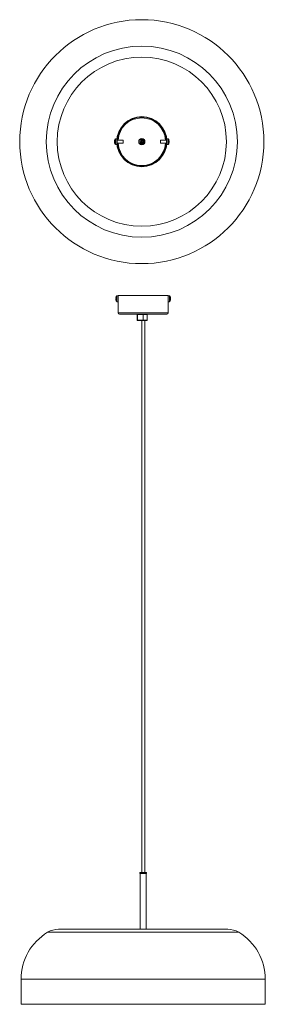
# Model space of a CAD drawing. Header units: millimetres. Extents: x -195 to 197, y -1341 to 233.
import ezdxf

# ---------------------------------------------------------------- set-up
doc = ezdxf.new("R2010")
doc.units = ezdxf.units.MM

msp = doc.modelspace()

# ---------------------------------------------------------------- linework, layer by layer
at = {"color": 7, "linetype": 'Continuous', "lineweight": 15}
for p, q in [((-43.6, 38.7), (-43.6, 39.1)), ((-43.4, 38.7), (-43.6, 38.7)), ((-43.6, 37.3), (-43.6, 37.7)), ((-43.6, 37.7), (-43.4, 37.7)), ((-43.4, 40.4), (-43.4, 40.4)), ((-43.4, 36), (-43.4, 36)), ((-40, 43), (-41.9, 43)), ((-41.9, 33.5), (-40, 33.5)), ((-40, 33.5), (-40, 43)), ((-30, 40.7), (-39.1, 40.7)), ((-39.1, 35.7), (-30, 35.7)), ((-30, 35.7), (-30, 40.7)), ((-4.3, 40.8), (-4.3, 35.7)), ((-1.4, 41.2), (-4, 41.2)), ((-4, 35.3), (-1.4, 35.3)), ((-1.4, 40.3), (-1.4, 41.2)), ((-1.4, 35.3), (-1.4, 36.2)), ((39.1, 40.7), (30, 40.7)), ((30, 40.7), (30, 35.7)), ((30, 35.7), (39.1, 35.7)), ((41.9, 43), (40, 43)), ((40, 43), (40, 33.5)), ((40, 33.5), (41.9, 33.5)), ((43.4, 40.4), (43.4, 40.4)), ((43.6, 38.7), (43.4, 38.7)), ((43.4, 37.7), (43.6, 37.7)), ((43.4, 36), (43.4, 36)), ((43.6, 39.1), (43.6, 38.7)), ((43.6, 37.7), (43.6, 37.3)), ((-41.4, -212.3), (-41.4, -212)), ((-41.1, -212.3), (-41.4, -212.3)), ((-41.4, -213.8), (-41.4, -213.4)), ((-41.4, -213.4), (-41.1, -213.4)), ((-41.2, -210.7), (-41.1, -210.7)), ((-41.1, -215), (-41.2, -215)), ((-37.8, -208.1), (-39.7, -208.1)), ((-39.7, -217.6), (-37.8, -217.6)), ((-37.8, -207.7), (-37.8, -235.7)), ((-37.8, -207.7), (42.2, -207.7)), ((42.2, -235.7), (42.2, -207.7)), ((44.1, -208.1), (42.2, -208.1)), ((42.2, -217.6), (44.1, -217.6)), ((45.6, -210.7), (45.6, -210.7)), ((45.9, -212.3), (45.6, -212.3)), ((45.6, -213.4), (45.9, -213.4)), ((45.6, -215), (45.6, -215)), ((45.9, -212), (45.9, -212.3)), ((45.9, -213.4), (45.9, -213.8)), ((40.2, -237.7), (-35.8, -237.7)), ((8.7, -238.2), (-7.3, -238.2)), ((-7.3, -247.4), (-7.3, -238.2)), ((-7.3, -247.4), (8.7, -247.4)), ((-6.9, -238.2), (-6.9, -247.4)), ((8.2, -247.9), (-6.8, -247.9)), ((-0.2, -247.9), (-0.2, -1130)), ((2.2, -247.4), (2.2, -238.2)), ((2.3, -238.2), (2.3, -247.4)), ((4.7, -1130), (4.7, -247.9)), ((8.7, -247.4), (8.7, -238.2)), ((-3.3, -1131), (-3.3, -1131.9)), ((-3.3, -1131.9), (7.7, -1131.9)), ((-2.8, -1131.9), (-2.8, -1220.9)), ((-2.3, -1130), (6.7, -1130)), ((7.2, -1220.9), (7.2, -1131.9)), ((7.7, -1131.9), (7.7, -1131)), ((-132.8, -1220.9), (137.3, -1220.9)), ((-192.8, -1300.9), (-192.8, -1340.9)), ((197.2, -1340.9), (197.2, -1300.9)), ((-192.8, -1340.9), (197.2, -1340.9))]:
    msp.add_line(p, q, dxfattribs=at)
at = {"color": 8, "linetype": 'Continuous', "lineweight": 15}
for p, q in [((-42.3, 33.7), (-42.3, 42.8)), ((-41.9, 33.5), (-41.9, 43)), ((-4.8, 36.8), (-4.8, 39.6)), ((41.9, 43), (41.9, 33.5)), ((42.3, 42.8), (42.3, 33.7)), ((-40, -217.4), (-40, -208.3)), ((-39.7, -217.6), (-39.7, -208.1)), ((44.1, -208.1), (44.1, -217.6)), ((44.5, -208.3), (44.5, -217.4)), ((-37.8, -235.7), (42.2, -235.7)), ((7.7, -1131), (-3.3, -1131)), ((-150.4, -1225.8), (154.9, -1225.8)), ((-192.8, -1300.9), (197.2, -1300.9))]:
    msp.add_line(p, q, dxfattribs=at)
at = {"color": 7, "linetype": 'Continuous', "lineweight": 15}
for centre, radius in [((0, 38.2), 195), ((0, 38.2), 152.7), ((0, 38.2), 135.1), ((0, 38.2), 40), ((0, 38.2), 39.2), ((0, 38.2), 5), ((0, 38.2), 2.45), ((0, 39.3), 0.99), ((0, 39.3), 1), ((0, 37.1), 0.99), ((0, 37.1), 1)]:
    msp.add_circle(centre, radius, dxfattribs=at)
at = {"color": 8, "linetype": 'Continuous', "lineweight": 15}
for radius, start, end in [(38, 3.7722, 176.2278), (38, 183.7722, 356.2278), (4.5, 220.9618, 139.0382)]:
    msp.add_arc((0, 38.2), radius, start, end, dxfattribs=at)
at = {"color": 7, "linetype": 'Continuous', "lineweight": 15}
for centre, radius, start, end in [((-35.7, 38.2), 7.98, 164.0849, 173.5192), ((-35.7, 38.2), 7.98, 186.4808, 195.9151), ((-35.7, 38.2), 8, 145.2821, 164.0627), ((-34.6, 38.2), 8.79, 176.6394, 183.3606), ((-35.7, 38.2), 8, 195.9373, 214.7179), ((-41.9, 42.5), 0.45, 90, 145.2821), ((-41.9, 33.9), 0.45, 214.7179, 270), ((-39.8, 40.9), 0.2, 180, 233.378), ((-39.8, 35.5), 0.2, 126.622, 180), ((0, 38.2), 3.5, 237.4431, 122.5569), ((39.8, 40.9), 0.2, 306.622, 360), ((39.8, 35.5), 0.2, 0, 53.378), ((41.9, 42.5), 0.45, 34.7179, 90), ((41.9, 33.9), 0.45, 270, 325.2821), ((35.7, 38.2), 8, 15.9373, 34.7179), ((35.7, 38.2), 8, 325.2821, 344.0627), ((35.7, 38.2), 7.98, 6.4808, 15.9151), ((34.6, 38.2), 8.79, 356.6394, 3.3606), ((35.7, 38.2), 7.98, 344.0849, 353.5192), ((-33.5, -212.9), 7.98, 164.0849, 173.5192), ((-33.5, -212.9), 7.98, 186.4808, 195.9151), ((-33.5, -212.9), 8, 145.2821, 164.0627), ((-32.4, -212.9), 8.79, 176.6394, 183.3606), ((-33.5, -212.9), 8, 195.9373, 214.7179), ((-39.7, -208.6), 0.45, 90, 145.2821), ((-39.7, -217.2), 0.45, 214.7179, 270), ((44.1, -208.6), 0.45, 34.7179, 90), ((44.1, -217.2), 0.45, 270, 325.2821), ((37.9, -212.9), 8, 15.9373, 34.7179), ((37.9, -212.9), 8, 325.2821, 344.0627), ((37.9, -212.9), 7.98, 6.4808, 15.9151), ((36.8, -212.9), 8.79, 356.6394, 3.3606), ((37.9, -212.9), 7.98, 344.0849, 353.5192), ((-35.8, -235.7), 2, 180, 270), ((40.2, -235.7), 2, 270, 0), ((-6.8, -238.2), 0.5, 90, 180), ((-6.8, -247.4), 0.5, 180, 270), ((-6.1, -238.1), 0.785, 151.1448, 188.875), ((-6.1, -247.5), 0.785, 171.125, 208.8552), ((3, -238.1), 0.785, 151.1448, 188.875), ((3, -247.5), 0.785, 171.125, 208.8552), ((-15, -238.1), 17.2, 359.5847, 1.2462), ((-15, -247.5), 17.2, 358.7538, 0.4153), ((8.2, -238.2), 0.5, 0, 90), ((8.2, -247.4), 0.5, 270, 0), ((-2.3, -1131), 1, 90, 180), ((6.7, -1131), 1, 0, 90), ((-105, -1300.9), 87.8, 121.1603, 180), ((-132.8, -1254.9), 34, 90, 121.1603), ((137.3, -1254.9), 34, 58.8397, 90), ((109.5, -1300.9), 87.8, 0, 58.8397)]:
    msp.add_arc(centre, radius, start, end, dxfattribs=at)

doc.saveas('drawing.dxf')
